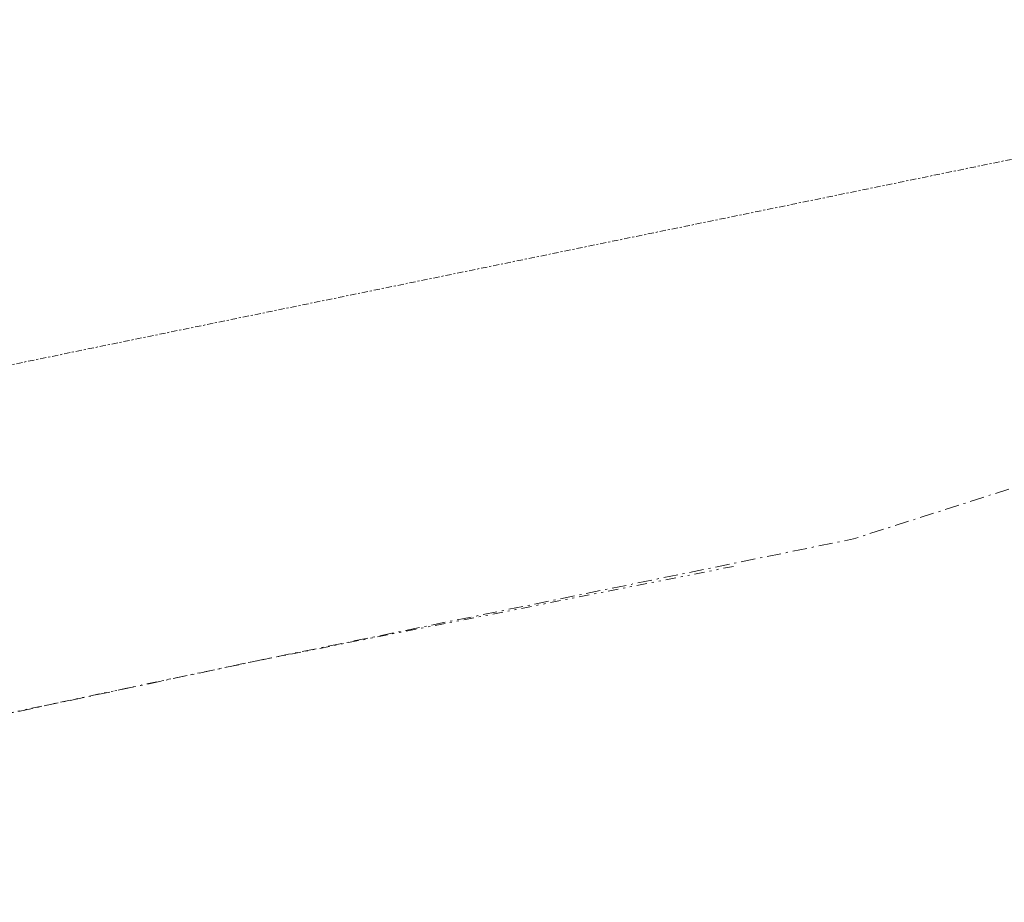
# Model space of a CAD drawing. Header units: metres. Extents: x 69597 to 70599, y 408433 to 409433.
# Tile 16 of 26: x 70041 to 70090, y 409068 to 409112. Entities that reach past the tile are written whole.
import ezdxf

# ---------------------------------------------------------------- set-up
doc = ezdxf.new("R2010")
doc.units = ezdxf.units.M
doc.header["$LTSCALE"] = 0.1
for name, pattern in [('Laagspanning', [5, 3, -1, 0, -1]), ('Middenspanning', [12, 7, -2.5, 0, -2.5]), ('Telecom', [12.5, 5, -2.5, 0, -2.5, 0, -2.5])]:
    doc.linetypes.add(name, pattern=pattern)
for name, color, linetype, lineweight in [('kl-bs-datatransport - DNWG Infra B.V.', 109, 'Telecom', 13), ('kl-bs-elektriciteit ls - RWS Zeeland', 13, 'Laagspanning', 13), ('kl-bs-elektriciteit ms - DNWG Infra B.V.', 20, 'Middenspanning', 13)]:
    doc.layers.add(name, color=color, linetype=linetype, lineweight=lineweight)

msp = doc.modelspace()

# ---------------------------------------------------------------- linework, layer by layer
at = {"layer": 'kl-bs-datatransport - DNWG Infra B.V.', "flags": 128}
msp.add_lwpolyline([(70076.393, 409084.536), (70052.607, 409079.821), (70046.179, 409078.464), (70005.964, 409069.964), (70000.821, 409069.107), (69982.393, 409068.893), (69976.179, 409068.75), (69960.679, 409068.393), (69949.75, 409068.036), (69919.25, 409067.964)], dxfattribs=at)
at = {"layer": 'kl-bs-elektriciteit ls - RWS Zeeland', "flags": 128}
msp.add_lwpolyline([(70105.964, 409105.964), (70105.821, 409105.964), (70105.607, 409106.464), (70105.393, 409106.679), (70104.893, 409107.107), (70104.607, 409107.25), (70103.964, 409107.464), (70103.821, 409107.393), (70097.036, 409106.036), (70097.036, 409106.036), (70038.607, 409094.036), (70007.75, 409087.893), (70005.25, 409100.964), (70004.321, 409116.107), (70003.179, 409129.964), (70003.464, 409130.107)], dxfattribs=at)
at = {"layer": 'kl-bs-elektriciteit ms - DNWG Infra B.V.', "flags": 128}
msp.add_lwpolyline([(70139.536, 409104.107), (70097.036, 409090.607), (70097.036, 409090.607), (70082.321, 409085.893), (70053.321, 409079.964), (70048.25, 409078.893), (70007.536, 409070.25), (70005.964, 409069.964), (70000.821, 409069.107), (69982.393, 409068.893), (69976.25, 409068.75), (69960.75, 409068.393), (69949.821, 409068.036), (69919.179, 409067.964)], dxfattribs=at)

doc.saveas('drawing.dxf')
